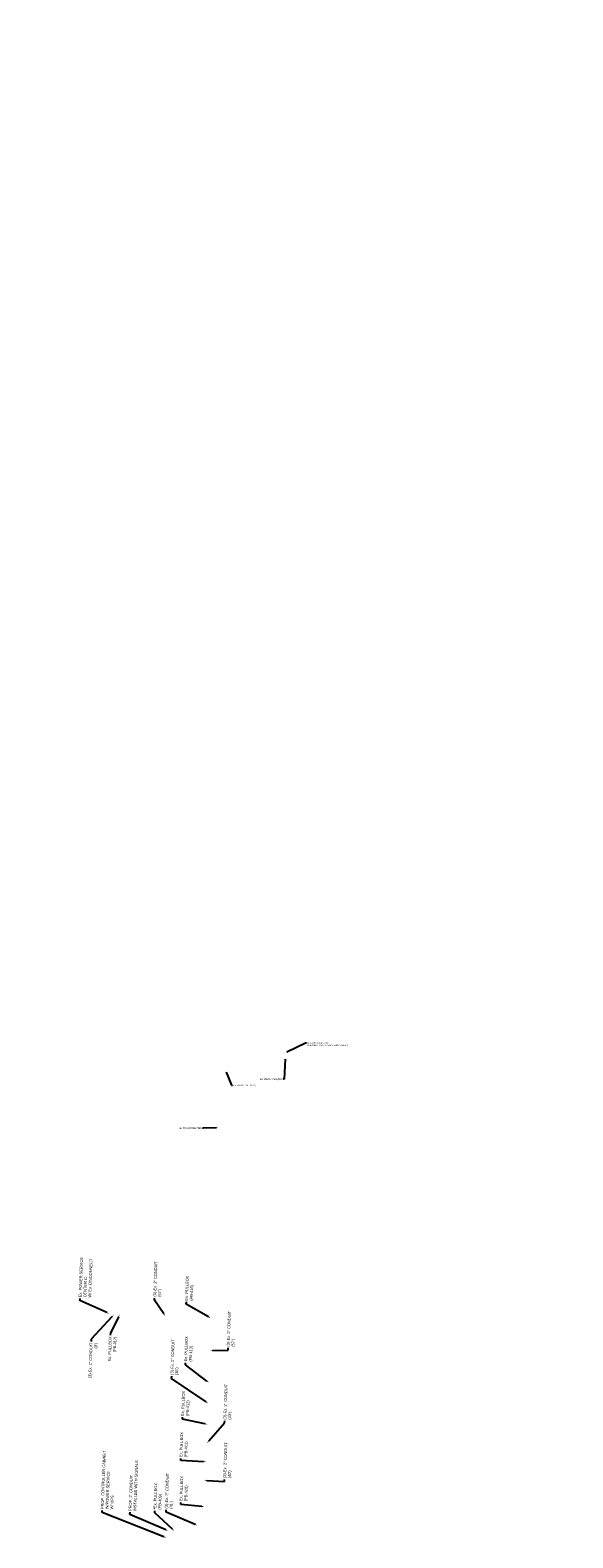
# Model space of a CAD drawing. Header units: feet. Extents: x -492 to 323056, y -198 to 581286.
# Tile 29 of 29: x 161298 to 161773, y 291017 to 292336. Entities that reach past the tile are written whole.
import ezdxf
from ezdxf import colors
from ezdxf.entities.mleader import LeaderData, LeaderLine
from ezdxf.math import Vec2, Vec3

# ---------------------------------------------------------------- set-up
doc = ezdxf.new("R2010")
doc.units = ezdxf.units.FT
doc.header["$MEASUREMENT"] = 0
doc.layers.add('SG_P_Text', color=7, linetype='Continuous')
doc.styles.add('Slanted-Normal', font='font31.shx', dxfattribs={"height": 0.14})

msp = doc.modelspace()

# ---------------------------------------------------------------- leaders
at = {"layer": 'SG_P_Text'}
ml = msp.add_multileader_mtext('Standard', dxfattribs=at)
ml.set_content('Ex. POWER SERVICE\\PCENTER C\\PW/ Ex. DISCONNECT', color=256, style='Slanted-Normal')
ml.set_leader_properties(color=256, linetype='ByLayer', lineweight=-1)
ml.build(insert=Vec2(0, 0))
ml.multileader.update_dxf_attribs({"dogleg_length": 0.09, "arrow_head_size": 2.5, "scale": 20})
ctx = ml.context
ctx.base_point, ctx.scale, ctx.char_height, ctx.arrow_head_size, ctx.landing_gap_size, ctx.plane_origin, ctx.plane_x_axis, ctx.plane_y_axis = Vec3(161341.77794, 291226.61829), 20, 2.5, 2.5, 1.2, Vec3(161282.92838, 291254.01972), Vec3(0.0369829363, 0.9993158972), Vec3(-0.9993158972, 0.0369829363)
notes = []
notes.append((ctx, [(0, (1, 1, 0), (161341.71137, 291224.81952), (0.0369829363, 0.9993158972), 1.8, [(0, [(161367.35065, 291213.30804)], 0, [])])]))
ctx.mtext.insert, ctx.mtext.text_direction, ctx.mtext.rotation, ctx.mtext.width, ctx.mtext.flow_direction = Vec3(161340.57317, 291227.8637), Vec3(0.0369829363, 0.9993158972), 1.5338049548, 55.4512394, 5
ml = msp.add_multileader_mtext('Standard', dxfattribs=at)
ml.set_content('Ex. LIGHT POLE (DND) \\PRELOCATE POWER SERVICE (BY OTHERS)', color=256, style='Slanted-Normal')
ml.set_leader_properties(color=256, linetype='ByLayer', lineweight=-1)
ml.build(insert=Vec2(0, 0))
ml.multileader.update_dxf_attribs({"dogleg_length": 0.09, "arrow_head_size": 1.25, "scale": 10})
ctx = ml.context
ctx.base_point, ctx.scale, ctx.char_height, ctx.arrow_head_size, ctx.landing_gap_size, ctx.plane_origin = Vec3(161539.70177, 291450.25832), 10, 1.25, 1.25, 0.6, Vec3(161439.59352, 291483.03022)
notes.append((ctx, [(0, (1, 1, 0), (161538.80177, 291450.25832), (1, 0), 0.9, [(0, [(161521.4151, 291441.80853)], 0, [])])]))
ctx.mtext.insert, ctx.mtext.width, ctx.mtext.flow_direction = Vec3(161540.30177, 291450.88332), 23.2235269, 5
ml = msp.add_multileader_mtext('Standard', dxfattribs=at)
ml.set_content('Ex. STRAIN POLE (TBR)', color=256, style='Slanted-Normal')
ml.set_leader_properties(color=256, linetype='ByLayer', lineweight=-1)
ml.build(insert=Vec2(0, 0))
ml.multileader.update_dxf_attribs({"dogleg_length": 0.09, "arrow_head_size": 1.25, "scale": 10})
ctx = ml.context
ctx.base_point, ctx.scale, ctx.char_height, ctx.arrow_head_size, ctx.landing_gap_size, ctx.plane_origin = Vec3(161507.90086, 291418.545, 1014.868), 10, 1.25, 1.25, 0.6, Vec3(161436.5251, 291477.95025, 1014.868)
ctx.text_align_type = 2
notes.append((ctx, [(1, (1, 1, 0), (161520.27863, 291418.545, 1014.868), (-1, 0), 0.9, [(0, [(161520.97686, 291437.29976, 1014.868)], 0, [])])]))
ctx.mtext.insert, ctx.mtext.width, ctx.mtext.alignment, ctx.mtext.flow_direction = Vec3(161518.77863, 291419.17, 1014.868), 14.9958542, 3, 5
ml = msp.add_multileader_mtext('Standard', dxfattribs=at)
ml.set_content('Ex. STRAIN POLE (TBR)', color=256, style='Slanted-Normal')
ml.set_leader_properties(color=256, linetype='ByLayer', lineweight=-1)
ml.build(insert=Vec2(0, 0))
ml.multileader.update_dxf_attribs({"dogleg_length": 0.09, "arrow_head_size": 1.25, "scale": 10})
ctx = ml.context
ctx.base_point, ctx.scale, ctx.char_height, ctx.arrow_head_size, ctx.landing_gap_size, ctx.plane_origin = Vec3(161475.07425, 291413.1785, 1014.435), 10, 1.25, 1.25, 0.6, Vec3(161384.48319, 291466.30737, 1014.435)
notes.append((ctx, [(0, (1, 1, 0), (161474.17425, 291413.1785, 1014.435), (1, 0), 0.9, [(0, [(161468.93495, 291425.65688, 1014.435)], 0, [])])]))
ctx.mtext.insert, ctx.mtext.width, ctx.mtext.flow_direction = Vec3(161475.67425, 291413.8035, 1014.435), 14.9958542, 5
ml = msp.add_multileader_mtext('Standard', dxfattribs=at)
ml.set_content('Ex. STRAIN POLE (TBR)', color=256, style='Slanted-Normal')
ml.set_leader_properties(color=256, linetype='ByLayer', lineweight=-1)
ml.build(insert=Vec2(0, 0))
ml.multileader.update_dxf_attribs({"dogleg_length": 0.09, "arrow_head_size": 1.25, "scale": 10})
ctx = ml.context
ctx.base_point, ctx.scale, ctx.char_height, ctx.arrow_head_size, ctx.landing_gap_size, ctx.plane_origin = Vec3(161437.24897, 291375.70298, 1013.797), 10, 1.25, 1.25, 0.6, Vec3(161377.97579, 291416.60104, 1013.797)
ctx.text_align_type = 2
notes.append((ctx, [(1, (1, 1, 0), (161449.62675, 291375.70298, 1013.797), (-1, 0), 0.9, [(0, [(161462.42755, 291375.95055, 1013.797)], 0, [])])]))
ctx.mtext.insert, ctx.mtext.width, ctx.mtext.alignment, ctx.mtext.flow_direction = Vec3(161448.12675, 291376.32798, 1013.797), 14.9958542, 3, 5
ml = msp.add_multileader_mtext('Standard', dxfattribs=at)
ml.set_content('(3)-Ex. 2" CONDUIT\\P(57\')', color=256, style='Slanted-Normal')
ml.set_leader_properties(color=256, linetype='ByLayer', lineweight=-1)
ml.build(insert=Vec2(0, 0))
ml.multileader.update_dxf_attribs({"dogleg_length": 0.09, "arrow_head_size": 2.5, "scale": 20})
ctx = ml.context
ctx.base_point, ctx.scale, ctx.char_height, ctx.arrow_head_size, ctx.landing_gap_size, ctx.plane_origin, ctx.plane_x_axis, ctx.plane_y_axis = Vec3(161406.92751, 291227.09282), 20, 2.5, 2.5, 1.2, Vec3(161331.94752, 291251.83411), Vec3(0.0369829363, 0.9993158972), Vec3(-0.9993158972, 0.0369829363)
notes.append((ctx, [(0, (1, 1, 0), (161406.86094, 291225.29405), (0.0369829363, 0.9993158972), 1.8, [(0, [(161416.3698, 291211.12243)], 0, [])])]))
ctx.mtext.insert, ctx.mtext.text_direction, ctx.mtext.rotation, ctx.mtext.flow_direction = Vec3(161405.72275, 291228.33823), Vec3(0.0369829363, 0.9993158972), 1.5338049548, 5
ml = msp.add_multileader_mtext('Standard', dxfattribs=at)
ml.set_content('Ex. PULLBOX \\P(PB-416)', color=256, style='Slanted-Normal')
ml.set_leader_properties(color=256, linetype='ByLayer', lineweight=-1)
ml.build(insert=Vec2(0, 0))
ml.multileader.update_dxf_attribs({"dogleg_length": 0.09, "arrow_head_size": 2.5, "scale": 20})
ctx = ml.context
ctx.base_point, ctx.scale, ctx.char_height, ctx.arrow_head_size, ctx.landing_gap_size, ctx.plane_origin, ctx.plane_x_axis, ctx.plane_y_axis = Vec3(161434.71352, 291223.62029), 20, 2.5, 2.5, 1.2, Vec3(161371.75763, 291250.09211), Vec3(0.0369829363, 0.9993158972), Vec3(-0.9993158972, 0.0369829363)
notes.append((ctx, [(0, (1, 1, 0), (161434.64695, 291221.82152), (0.0369829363, 0.9993158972), 1.8, [(0, [(161456.17991, 291209.38043)], 0, [])])]))
ctx.mtext.insert, ctx.mtext.text_direction, ctx.mtext.rotation, ctx.mtext.flow_direction = Vec3(161433.50875, 291224.8657), Vec3(0.0369829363, 0.9993158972), 1.5338049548, 5
ml = msp.add_multileader_mtext('Standard', dxfattribs=at)
ml.set_content('(3)-Ex. 2" CONDUIT\\P(8\')', color=256, style='Slanted-Normal')
ml.set_leader_properties(color=256, linetype='ByLayer', lineweight=-1)
ml.build(insert=Vec2(0, 0))
ml.multileader.update_dxf_attribs({"dogleg_length": 0.09, "arrow_head_size": 2.5, "scale": 20})
ctx = ml.context
ctx.base_point, ctx.scale, ctx.char_height, ctx.arrow_head_size, ctx.landing_gap_size, ctx.plane_origin, ctx.plane_x_axis, ctx.plane_y_axis = Vec3(161350.07903, 291151.73718), 20, 2.5, 2.5, 1.2, Vec3(161286.8874, 291253.10539), Vec3(0.0369829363, 0.9993158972), Vec3(-0.9993158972, 0.0369829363)
ctx.text_align_type = 2
notes.append((ctx, [(1, (1, 1, 0), (161351.53097, 291190.96985), (-0.0369829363, -0.9993158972), 1.8, [(0, [(161371.30968, 291212.39371)], 0, [])])]))
ctx.mtext.insert, ctx.mtext.text_direction, ctx.mtext.rotation, ctx.mtext.alignment, ctx.mtext.flow_direction = Vec3(161350.17087, 291188.01813), Vec3(0.0369829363, 0.9993158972), 1.5338049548, 3, 5
ml = msp.add_multileader_mtext('Standard', dxfattribs=at)
ml.set_content('Ex. PULLBOX \\P(PB-417)', color=256, style='Slanted-Normal')
ml.set_leader_properties(color=256, linetype='ByLayer', lineweight=-1)
ml.build(insert=Vec2(0, 0))
ml.multileader.update_dxf_attribs({"dogleg_length": 0.09, "arrow_head_size": 2.5, "scale": 20})
ctx = ml.context
ctx.base_point, ctx.scale, ctx.char_height, ctx.arrow_head_size, ctx.landing_gap_size, ctx.plane_origin, ctx.plane_x_axis, ctx.plane_y_axis = Vec3(161367.25636, 291168.39902), 20, 2.5, 2.5, 1.2, Vec3(161292.13742, 291253.57611), Vec3(0.0369829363, 0.9993158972), Vec3(-0.9993158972, 0.0369829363)
ctx.text_align_type = 2
notes.append((ctx, [(1, (1, 1, 0), (161368.29591, 291196.48852), (-0.0369829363, -0.9993158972), 1.8, [(0, [(161376.5597, 291212.86443)], 0, [])])]))
ctx.mtext.insert, ctx.mtext.text_direction, ctx.mtext.rotation, ctx.mtext.alignment, ctx.mtext.flow_direction = Vec3(161366.93581, 291193.5368), Vec3(0.0369829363, 0.9993158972), 1.5338049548, 3, 5
ml = msp.add_multileader_mtext('Standard', dxfattribs=at)
ml.set_content('(3)-Ex. 2" CONDUIT\\P(57\')', color=256, style='Slanted-Normal')
ml.set_leader_properties(color=256, linetype='ByLayer', lineweight=-1)
ml.build(insert=Vec2(0, 0))
ml.multileader.update_dxf_attribs({"dogleg_length": 0.09, "arrow_head_size": 2.5, "scale": 20})
ctx = ml.context
ctx.base_point, ctx.scale, ctx.char_height, ctx.arrow_head_size, ctx.landing_gap_size, ctx.plane_origin, ctx.plane_x_axis, ctx.plane_y_axis = Vec3(161471.19941, 291183.40057), 20, 2.5, 2.5, 1.2, Vec3(161370.97616, 291221.85323), Vec3(0.0369829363, 0.9993158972), Vec3(-0.9993158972, 0.0369829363)
notes.append((ctx, [(0, (1, 1, 0), (161471.13285, 291181.6018), (0.0369829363, 0.9993158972), 1.8, [(0, [(161455.39844, 291181.14155)], 0, [])])]))
ctx.mtext.insert, ctx.mtext.text_direction, ctx.mtext.rotation, ctx.mtext.flow_direction = Vec3(161469.99465, 291184.64598), Vec3(0.0369829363, 0.9993158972), 1.5338049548, 5
ml = msp.add_multileader_mtext('Standard', dxfattribs=at)
ml.set_content('(3)-Ex. 2" CONDUIT\\P(36\')', color=256, style='Slanted-Normal')
ml.set_leader_properties(color=256, linetype='ByLayer', lineweight=-1)
ml.build(insert=Vec2(0, 0))
ml.multileader.update_dxf_attribs({"dogleg_length": 0.09, "arrow_head_size": 2.5, "scale": 20})
ctx = ml.context
ctx.base_point, ctx.scale, ctx.char_height, ctx.arrow_head_size, ctx.landing_gap_size, ctx.plane_origin, ctx.plane_x_axis, ctx.plane_y_axis = Vec3(161421.92305, 291158.62642), 20, 2.5, 2.5, 1.2, Vec3(161369.51292, 291175.49566), Vec3(0.0369829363, 0.9993158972), Vec3(-0.9993158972, 0.0369829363)
notes.append((ctx, [(0, (1, 1, 0), (161421.85648, 291156.82765), (0.0369829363, 0.9993158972), 1.8, [(0, [(161453.9352, 291134.78398)], 0, [])])]))
ctx.mtext.insert, ctx.mtext.text_direction, ctx.mtext.rotation, ctx.mtext.flow_direction = Vec3(161420.71829, 291159.87183), Vec3(0.0369829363, 0.9993158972), 1.5338049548, 5
ml = msp.add_multileader_mtext('Standard', dxfattribs=at)
ml.set_content('Ex. PULLBOX \\P(PB-413)', color=256, style='Slanted-Normal')
ml.set_leader_properties(color=256, linetype='ByLayer', lineweight=-1)
ml.build(insert=Vec2(0, 0))
ml.multileader.update_dxf_attribs({"dogleg_length": 0.09, "arrow_head_size": 2.5, "scale": 20})
ctx = ml.context
ctx.base_point, ctx.scale, ctx.char_height, ctx.arrow_head_size, ctx.landing_gap_size, ctx.plane_origin, ctx.plane_x_axis, ctx.plane_y_axis = Vec3(161434.0251, 291170.4757), 20, 2.5, 2.5, 1.2, Vec3(161370.19469, 291193.61434), Vec3(0.0369829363, 0.9993158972), Vec3(-0.9993158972, 0.0369829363)
notes.append((ctx, [(0, (1, 1, 0), (161433.95853, 291168.67693), (0.0369829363, 0.9993158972), 1.8, [(0, [(161454.61697, 291152.90266)], 0, [])])]))
ctx.mtext.insert, ctx.mtext.text_direction, ctx.mtext.rotation, ctx.mtext.flow_direction = Vec3(161432.82033, 291171.72111), Vec3(0.0369829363, 0.9993158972), 1.5338049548, 5
ml = msp.add_multileader_mtext('Standard', dxfattribs=at)
ml.set_content('Ex. PULLBOX \\P(PB-412)', color=256, style='Slanted-Normal')
ml.set_leader_properties(color=256, linetype='ByLayer', lineweight=-1)
ml.build(insert=Vec2(0, 0))
ml.multileader.update_dxf_attribs({"dogleg_length": 0.09, "arrow_head_size": 2.5, "scale": 20})
ctx = ml.context
ctx.base_point, ctx.scale, ctx.char_height, ctx.arrow_head_size, ctx.landing_gap_size, ctx.plane_origin, ctx.plane_x_axis, ctx.plane_y_axis = Vec3(161431.36097, 291122.78814), 20, 2.5, 2.5, 1.2, Vec3(161368.83116, 291157.37699), Vec3(0.0369829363, 0.9993158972), Vec3(-0.9993158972, 0.0369829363)
notes.append((ctx, [(0, (1, 1, 0), (161431.2944, 291120.98937), (0.0369829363, 0.9993158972), 1.8, [(0, [(161453.25344, 291116.6653)], 0, [])])]))
ctx.mtext.insert, ctx.mtext.text_direction, ctx.mtext.rotation, ctx.mtext.flow_direction = Vec3(161430.15621, 291124.03355), Vec3(0.0369829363, 0.9993158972), 1.5338049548, 5
ml = msp.add_multileader_mtext('Standard', dxfattribs=at)
ml.set_content('(3)-Ex. 2" CONDUIT\\P(33\')', color=256, style='Slanted-Normal')
ml.set_leader_properties(color=256, linetype='ByLayer', lineweight=-1)
ml.build(insert=Vec2(0, 0))
ml.multileader.update_dxf_attribs({"dogleg_length": 0.09, "arrow_head_size": 2.5, "scale": 20})
ctx = ml.context
ctx.base_point, ctx.scale, ctx.char_height, ctx.arrow_head_size, ctx.landing_gap_size, ctx.plane_origin, ctx.plane_x_axis, ctx.plane_y_axis = Vec3(161468.24705, 291119.59643), 20, 2.5, 2.5, 1.2, Vec3(161368.2712, 291140.95204), Vec3(0.0369829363, 0.9993158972), Vec3(-0.9993158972, 0.0369829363)
notes.append((ctx, [(0, (1, 1, 0), (161468.18048, 291117.79767), (0.0369829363, 0.9993158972), 1.8, [(0, [(161452.69347, 291100.24036)], 0, [])])]))
ctx.mtext.insert, ctx.mtext.text_direction, ctx.mtext.rotation, ctx.mtext.flow_direction = Vec3(161467.04228, 291120.84184), Vec3(0.0369829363, 0.9993158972), 1.5338049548, 5
ml = msp.add_multileader_mtext('Standard', dxfattribs=at)
ml.set_content('Ex. PULLBOX \\P(PB-411)', color=256, style='Slanted-Normal')
ml.set_leader_properties(color=256, linetype='ByLayer', lineweight=-1)
ml.build(insert=Vec2(0, 0))
ml.multileader.update_dxf_attribs({"dogleg_length": 0.09, "arrow_head_size": 2.5, "scale": 20})
ctx = ml.context
ctx.base_point, ctx.scale, ctx.char_height, ctx.arrow_head_size, ctx.landing_gap_size, ctx.plane_origin, ctx.plane_x_axis, ctx.plane_y_axis = Vec3(161429.88235, 291086.74075), 20, 2.5, 2.5, 1.2, Vec3(161367.71123, 291124.52709), Vec3(0.0369829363, 0.9993158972), Vec3(-0.9993158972, 0.0369829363)
notes.append((ctx, [(0, (1, 1, 0), (161429.81578, 291084.94198), (0.0369829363, 0.9993158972), 1.8, [(0, [(161452.13351, 291083.81541)], 0, [])])]))
ctx.mtext.insert, ctx.mtext.text_direction, ctx.mtext.rotation, ctx.mtext.flow_direction = Vec3(161428.67758, 291087.98616), Vec3(0.0369829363, 0.9993158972), 1.5338049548, 5
ml = msp.add_multileader_mtext('Standard', dxfattribs=at)
ml.set_content('(3)-Ex. 2" CONDUIT\\P(40\')', color=256, style='Slanted-Normal')
ml.set_leader_properties(color=256, linetype='ByLayer', lineweight=-1)
ml.build(insert=Vec2(0, 0))
ml.multileader.update_dxf_attribs({"dogleg_length": 0.09, "arrow_head_size": 2.5, "scale": 20})
ctx = ml.context
ctx.base_point, ctx.scale, ctx.char_height, ctx.arrow_head_size, ctx.landing_gap_size, ctx.plane_origin, ctx.plane_x_axis, ctx.plane_y_axis = Vec3(161468.06601, 291068.43769), 20, 2.5, 2.5, 1.2, Vec3(161365.62353, 291108.33568), Vec3(0.0369829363, 0.9993158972), Vec3(-0.9993158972, 0.0369829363)
notes.append((ctx, [(0, (1, 1, 0), (161467.99944, 291066.63892), (0.0369829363, 0.9993158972), 1.8, [(0, [(161450.04581, 291067.624)], 0, [])])]))
ctx.mtext.insert, ctx.mtext.text_direction, ctx.mtext.rotation, ctx.mtext.flow_direction = Vec3(161466.86125, 291069.6831), Vec3(0.0369829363, 0.9993158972), 1.5338049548, 5
ml = msp.add_multileader_mtext('Standard', dxfattribs=at)
ml.set_content('PROP. CONTROLLER CABINET\\PW/POWER SERVICE\\PW/ UPS', color=256, style='Slanted-Normal')
ml.set_leader_properties(color=256, linetype='ByLayer', lineweight=-1)
ml.build(insert=Vec2(0, 0))
ml.multileader.update_dxf_attribs({"dogleg_length": 0.09, "arrow_head_size": 2.5, "scale": 20})
ctx = ml.context
ctx.base_point, ctx.scale, ctx.char_height, ctx.arrow_head_size, ctx.landing_gap_size, ctx.plane_origin, ctx.plane_x_axis, ctx.plane_y_axis = Vec3(161361.10858, 291041.28613), 20, 2.5, 2.5, 1.2, Vec3(161332.84938, 291058.01747), Vec3(0.0369829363, 0.9993158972), Vec3(-0.9993158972, 0.0369829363)
notes.append((ctx, [(0, (1, 1, 0), (161361.04201, 291039.48737), (0.0369829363, 0.9993158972), 1.8, [(0, [(161417.27166, 291017.30579)], 0, [])])]))
ctx.mtext.insert, ctx.mtext.text_direction, ctx.mtext.rotation, ctx.mtext.flow_direction = Vec3(161359.90381, 291042.53154), Vec3(0.0369829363, 0.9993158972), 1.5338049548, 5
ml = msp.add_multileader_mtext('Standard', dxfattribs=at)
ml.set_content('PROP. 2" CONDUIT\\PINSTALLED WITH SIGNALS', color=256, style='Slanted-Normal')
ml.set_leader_properties(color=256, linetype='ByLayer', lineweight=-1)
ml.build(insert=Vec2(0, 0))
ml.multileader.update_dxf_attribs({"dogleg_length": 0.09, "arrow_head_size": 2.5, "scale": 20})
ctx = ml.context
ctx.base_point, ctx.scale, ctx.char_height, ctx.arrow_head_size, ctx.landing_gap_size, ctx.plane_origin, ctx.plane_x_axis, ctx.plane_y_axis = Vec3(161385.45357, 291039.62393), 20, 2.5, 2.5, 1.2, Vec3(161334.56758, 291064.10537), Vec3(0.0369829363, 0.9993158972), Vec3(-0.9993158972, 0.0369829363)
notes.append((ctx, [(0, (1, 1, 0), (161385.387, 291037.82516), (0.0369829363, 0.9993158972), 1.8, [(0, [(161418.98986, 291023.39369)], 0, [])])]))
ctx.mtext.insert, ctx.mtext.text_direction, ctx.mtext.rotation, ctx.mtext.flow_direction = Vec3(161384.24881, 291040.86934), Vec3(0.0369829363, 0.9993158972), 1.5338049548, 5
ml = msp.add_multileader_mtext('Standard', dxfattribs=at)
ml.set_content('(3)-Ex. 2" CONDUIT\\P(41\')', color=256, style='Slanted-Normal')
ml.set_leader_properties(color=256, linetype='ByLayer', lineweight=-1)
ml.build(insert=Vec2(0, 0))
ml.multileader.update_dxf_attribs({"dogleg_length": 0.09, "arrow_head_size": 2.5, "scale": 20})
ctx = ml.context
ctx.base_point, ctx.scale, ctx.char_height, ctx.arrow_head_size, ctx.landing_gap_size, ctx.plane_origin, ctx.plane_x_axis, ctx.plane_y_axis = Vec3(161417.04129, 291041.69694), 20, 2.5, 2.5, 1.2, Vec3(161360.1521, 291068.71575), Vec3(0.0369829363, 0.9993158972), Vec3(-0.9993158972, 0.0369829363)
notes.append((ctx, [(0, (1, 1, 0), (161416.97472, 291039.89817), (0.0369829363, 0.9993158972), 1.8, [(0, [(161444.57438, 291028.00407)], 0, [])])]))
ctx.mtext.insert, ctx.mtext.text_direction, ctx.mtext.rotation, ctx.mtext.flow_direction = Vec3(161415.83652, 291042.94234), Vec3(0.0369829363, 0.9993158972), 1.5338049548, 5
ml = msp.add_multileader_mtext('Standard', dxfattribs=at)
ml.set_content('Ex. PULLBOX \\P(PB-410)', color=256, style='Slanted-Normal')
ml.set_leader_properties(color=256, linetype='ByLayer', lineweight=-1)
ml.build(insert=Vec2(0, 0))
ml.multileader.update_dxf_attribs({"dogleg_length": 0.09, "arrow_head_size": 2.5, "scale": 20})
ctx = ml.context
ctx.base_point, ctx.scale, ctx.char_height, ctx.arrow_head_size, ctx.landing_gap_size, ctx.plane_origin, ctx.plane_x_axis, ctx.plane_y_axis = Vec3(161429.91442, 291048.27348), 20, 2.5, 2.5, 1.2, Vec3(161366.37963, 291085.26271), Vec3(0.0369829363, 0.9993158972), Vec3(-0.9993158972, 0.0369829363)
notes.append((ctx, [(0, (1, 1, 0), (161429.84785, 291046.47471), (0.0369829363, 0.9993158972), 1.8, [(0, [(161450.80191, 291044.55103)], 0, [])])]))
ctx.mtext.insert, ctx.mtext.text_direction, ctx.mtext.rotation, ctx.mtext.flow_direction = Vec3(161428.70966, 291049.51889), Vec3(0.0369829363, 0.9993158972), 1.5338049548, 5
ml = msp.add_multileader_mtext('Standard', dxfattribs=at)
ml.set_content('*Ex. PULLBOX \\P(PB-409)', color=256, style='Slanted-Normal')
ml.set_leader_properties(color=256, linetype='ByLayer', lineweight=-1)
ml.build(insert=Vec2(0, 0))
ml.multileader.update_dxf_attribs({"dogleg_length": 0.09, "arrow_head_size": 2.5, "scale": 20})
ctx = ml.context
ctx.base_point, ctx.scale, ctx.char_height, ctx.arrow_head_size, ctx.landing_gap_size, ctx.plane_origin, ctx.plane_x_axis, ctx.plane_y_axis = Vec3(161407.13399, 291040.86197), 20, 2.5, 2.5, 1.2, Vec3(161339.92072, 291063.99744), Vec3(0.0369829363, 0.9993158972), Vec3(-0.9993158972, 0.0369829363)
notes.append((ctx, [(0, (1, 1, 0), (161407.06742, 291039.0632), (0.0369829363, 0.9993158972), 1.8, [(0, [(161424.343, 291023.28576)], 0, [])])]))
ctx.mtext.insert, ctx.mtext.text_direction, ctx.mtext.rotation, ctx.mtext.flow_direction = Vec3(161405.92923, 291042.10738), Vec3(0.0369829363, 0.9993158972), 1.5338049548, 5
for ctx, leaders in notes:
    for number, flags, end, landing, length, lines in leaders:
        leader = LeaderData()
        leader.index, (leader.has_last_leader_line, leader.has_dogleg_vector, leader.attachment_direction) = number, flags
        leader.last_leader_point, leader.dogleg_vector, leader.dogleg_length = Vec3(end), Vec3(landing), length
        for number, points, colour, breaks in lines:
            line = LeaderLine()
            line.index, line.vertices, line.color, line.breaks = number, Vec3.list(points), colors.encode_raw_color(colour), breaks
            leader.lines.append(line)
        ctx.leaders.append(leader)

doc.saveas('drawing.dxf')
